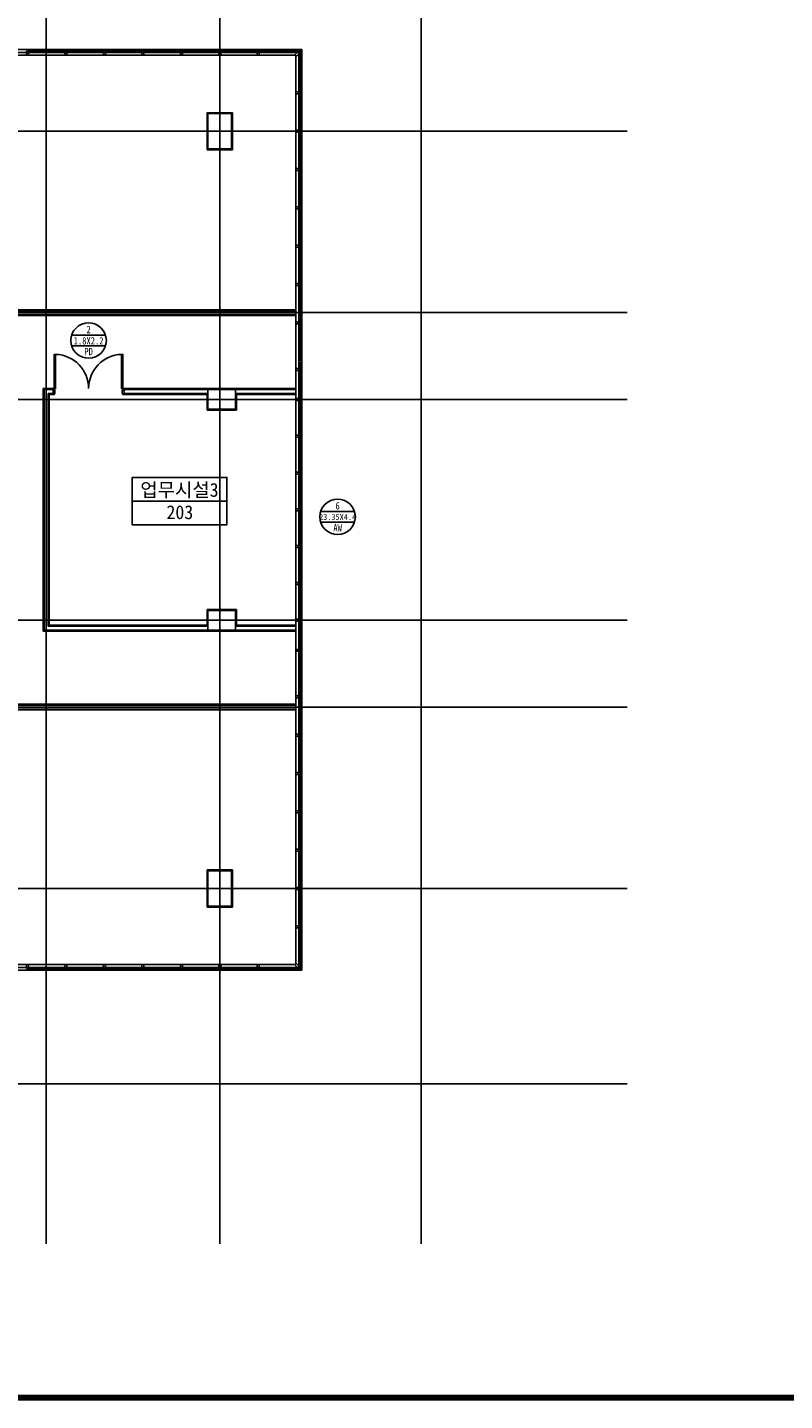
# Model space of a CAD drawing. Header units: millimetres. Extents: x 3445018 to 4174071, y -6064565 to -5122887.
# Tile 110 of 192: x 3888959 to 3908147, y -5558729 to -5523914. Entities that reach past the tile are written whole.
import ezdxf
from ezdxf.enums import TextEntityAlignment as Align

# ---------------------------------------------------------------- set-up
doc = ezdxf.new("R2010")
doc.units = ezdxf.units.MM
doc.header["$MEASUREMENT"] = 0
doc.linetypes.add('CEN', pattern=[66, 60, -2, 2, -2])
for name, color, linetype in [('3', 3, 'CONTINUOUS'), ('A_GE_FORM', 7, 'CONTINUOUS'), ('AA-XXXX-창호부호', 7, 'CONTINUOUS'), ('CEN', 13, 'CEN'), ('DO', 7, 'CONTINUOUS'), ('door', 4, 'CONTINUOUS'), ('FIN', 6, 'CONTINUOUS'), ('RBO', 1, 'CONTINUOUS'), ('TE2', 2, 'CONTINUOUS'), ('WA1', 2, 'CONTINUOUS'), ('WA3', 7, 'CONTINUOUS'), ('WIN1', 4, 'CONTINUOUS'), ('WIN2', 9, 'CONTINUOUS')]:
    doc.layers.add(name, color=color, linetype=linetype)
doc.styles.add('돋움체', font='txt')

# ---------------------------------------------------------------- blocks, each defined once
blk = doc.blocks.new('CW-1')
at = {"layer": 'door'}
for points in [[(704860, -1026992), (704879, -1026992), (704879, -1026980), (704829, -1026980), (704829, -1026992), (704848, -1026992)], [(704848, -1027028), (704829, -1027028), (704829, -1027130), (704879, -1027130), (704879, -1027028), (704860, -1027028)], [(704848, -1026992), (704848, -1027028)], [(704860, -1026992), (704860, -1027028)]]:
    blk.add_lwpolyline(points, dxfattribs=at)
blk = doc.blocks.new('sheet _서영')
at = {"layer": 'A_GE_FORM', "const_width": 1.5}
blk.add_lwpolyline([(-361868.49, -1059038.93), (-362670.49, -1059038.93), (-362670.49, -1058483.93), (-361868.49, -1058483.93)], close=True, dxfattribs=at)
blk = doc.blocks.new('창호부호_수정')
at = {"layer": 'AA-XXXX-창호부호'}
for p, q in [((-1717, 540), (1717, 540)), ((-1717, -540), (1717, -540))]:
    blk.add_line(p, q, dxfattribs=at)
blk.add_circle((0, 0), 1800, dxfattribs=at)
at = {"layer": 'AA-XXXX-창호부호', "color": 3, "width": 0.85}
for tag, p in [('NO', (0, 1116)), ('창호', (0, -1116))]:
    blk.add_attdef(tag, text='', height=750, dxfattribs=at).set_placement(p, align=Align.MIDDLE_CENTER)
at = {"layer": 'AA-XXXX-창호부호', "color": 4, "width": 0.85}
blk.add_attdef('규격', text='', height=750, dxfattribs=at).set_placement((0, -24), align=Align.MIDDLE_CENTER)

msp = doc.modelspace()

# ---------------------------------------------------------------- linework, layer by layer
at = {"layer": 'CEN'}
for p, q in [((3889434.289, -5510409.833), (3889434.289, -5554758.274)), ((3893834.289, -5510409.833), (3893834.289, -5554758.274)), ((3898934.289, -5510409.833), (3898934.289, -5554758.274)), ((3853298.874, -5526545.309), (3904157.54, -5526545.309)), ((3853298.874, -5531145.309), (3904157.54, -5531145.309)), ((3853298.874, -5533345.309), (3904157.54, -5533345.309)), ((3853298.874, -5538945.309), (3904157.54, -5538945.309)), ((3853298.874, -5541145.309), (3904157.54, -5541145.309)), ((3853298.874, -5545745.309), (3904157.54, -5545745.309)), ((3853298.874, -5550695.309), (3904157.54, -5550695.309))]:
    msp.add_line(p, q, dxfattribs=at)
at = {"layer": 'DO', "color": 4}
for points in [[(3889638.297, -5533071.309), (3889673.297, -5533071.309), (3889673.297, -5532202.013), (3889638.297, -5532202.013)], [(3891378.297, -5533071.309), (3891343.297, -5533071.309), (3891343.297, -5532202.013), (3891378.297, -5532202.013)]]:
    msp.add_lwpolyline(points, close=True, dxfattribs=at)
for points in [[(3889653.297, -5533179.309), (3889653.297, -5533111.309), (3889638.297, -5533111.309), (3889638.297, -5533071.309), (3889608.297, -5533071.309), (3889608.297, -5533219.309), (3889638.297, -5533219.309), (3889653.297, -5533179.309)], [(3891363.297, -5533179.309), (3891363.297, -5533111.309), (3891378.297, -5533111.309), (3891378.297, -5533071.309), (3891408.297, -5533071.309), (3891408.297, -5533219.309), (3891378.297, -5533219.309), (3891363.297, -5533179.309)]]:
    msp.add_lwpolyline(points, dxfattribs=at)
for centre, start, end in [((3889638.297, -5533071.309), 0, 87.6943752), ((3891378.297, -5533071.309), 92.3056248, 180)]:
    msp.add_arc(centre, 870, start, end, dxfattribs=at)
at = {"layer": 'FIN', "color": 252, "ltscale": 1000, "true_color": 0x939598}
for p, q in [((3886034.289, -5531207.309), (3895759.289, -5531207.309)), ((3886034.289, -5531219.309), (3895759.289, -5531219.309)), ((3886034.289, -5541071.309), (3895759.289, -5541071.309)), ((3886034.289, -5541083.309), (3895759.289, -5541083.309))]:
    msp.add_line(p, q, dxfattribs=at)
for points in [[(3893514.289, -5527015.309), (3894154.289, -5527015.309), (3894154.289, -5526075.309), (3893514.289, -5526075.309)], [(3893514.299, -5546215.322), (3894154.299, -5546215.322), (3894154.299, -5545275.322), (3893514.299, -5545275.322)]]:
    msp.add_lwpolyline(points, close=True, dxfattribs=at)
for points in [[(3895759.289, -5531071.309), (3886034.289, -5531071.309)], [(3895759.289, -5531083.309), (3886034.289, -5531083.309)], [(3889608.289, -5533071.309), (3889360.289, -5533071.309), (3889360.289, -5539219.309), (3895759.289, -5539219.309)], [(3889608.289, -5533083.309), (3889372.289, -5533083.309), (3889372.289, -5539207.309), (3895759.289, -5539207.309)], [(3895759.289, -5533071.309), (3891408.289, -5533071.309)], [(3895759.289, -5533083.309), (3891408.289, -5533083.309)], [(3889608.289, -5533207.309), (3889496.289, -5533207.309), (3889496.289, -5539083.309), (3893534.289, -5539083.309)], [(3889608.289, -5533219.309), (3889508.289, -5533219.309), (3889508.289, -5539071.309), (3893534.289, -5539071.309)], [(3893534.289, -5533207.309), (3891408.289, -5533207.309)], [(3893534.289, -5533219.309), (3891408.289, -5533219.309)], [(3894254.289, -5533219.309), (3894254.289, -5533615.309), (3893514.289, -5533615.309), (3893514.289, -5533219.309)], [(3895759.289, -5533207.309), (3894234.289, -5533207.309)], [(3895759.289, -5533219.309), (3894234.289, -5533219.309)], [(3893514.289, -5539071.309), (3893514.289, -5538675.309), (3894254.289, -5538675.309), (3894254.289, -5539071.309)], [(3894234.289, -5539071.309), (3895759.289, -5539071.309)], [(3894234.289, -5539083.309), (3895759.289, -5539083.309)], [(3895759.289, -5541207.309), (3886034.289, -5541207.309)], [(3895759.289, -5541219.309), (3886034.289, -5541219.309)]]:
    msp.add_lwpolyline(points, dxfattribs=at)
at = {"layer": 'RBO', "color": 252, "true_color": 0x939598}
for points in [[(3891614.801, -5535921.731), (3891614.801, -5535321.731), (3894014.801, -5535321.731), (3894014.801, -5535921.731)], [(3891614.801, -5536521.731), (3891614.801, -5535921.731), (3894014.801, -5535921.731), (3894014.801, -5536521.731)]]:
    msp.add_lwpolyline(points, close=True, dxfattribs=at)
at = {"layer": 'WA1', "color": 252, "true_color": 0x939598}
for points in [[(3893534.289, -5526995.309), (3894134.289, -5526995.309), (3894134.289, -5526095.309), (3893534.289, -5526095.309)], [(3894234.289, -5533095.309), (3894234.289, -5533595.309), (3893534.289, -5533595.309), (3893534.289, -5533095.309)], [(3894234.289, -5538695.309), (3894234.289, -5539195.309), (3893534.289, -5539195.309), (3893534.289, -5538695.309)], [(3893534.289, -5546195.309), (3894134.289, -5546195.309), (3894134.289, -5545295.309), (3893534.289, -5545295.309)]]:
    msp.add_lwpolyline(points, close=True, dxfattribs=at)
at = {"layer": 'WA3', "color": 252, "ltscale": 1000, "true_color": 0x939598}
for p, q in [((3886034.289, -5531095.309), (3895759.289, -5531095.309)), ((3886034.289, -5531195.309), (3895759.289, -5531195.309)), ((3894234.289, -5533095.309), (3895759.289, -5533095.309)), ((3894234.289, -5533195.309), (3895759.289, -5533195.309)), ((3894234.289, -5539095.309), (3895759.289, -5539095.309)), ((3894234.289, -5539195.309), (3895759.289, -5539195.309)), ((3886034.289, -5541095.309), (3895759.289, -5541095.309)), ((3886034.289, -5541195.309), (3895759.289, -5541195.309))]:
    msp.add_line(p, q, dxfattribs=at)
for points in [[(3889608.289, -5533095.309), (3889384.289, -5533095.309), (3889384.289, -5539195.309), (3893534.289, -5539195.309)], [(3889608.289, -5533195.309), (3889484.289, -5533195.309), (3889484.289, -5539095.309), (3893534.289, -5539095.309)], [(3893534.289, -5533095.309), (3891408.289, -5533095.309)], [(3893534.289, -5533195.309), (3891408.289, -5533195.309)]]:
    msp.add_lwpolyline(points, dxfattribs=at)
at = {"layer": 'WIN1', "ltscale": 1000}
for p, q in [((3888965.289, -5524482.309), (3889928.289, -5524482.309)), ((3889928.289, -5524500.309), (3888965.289, -5524500.309)), ((3889940.289, -5524482.309), (3890903.289, -5524482.309)), ((3890903.289, -5524500.309), (3889940.289, -5524500.309)), ((3890915.289, -5524482.309), (3891878.289, -5524482.309)), ((3891878.289, -5524500.309), (3890915.289, -5524500.309)), ((3891890.289, -5524482.309), (3892853.289, -5524482.309)), ((3892853.289, -5524500.309), (3891890.289, -5524500.309)), ((3892865.289, -5524482.309), (3893828.289, -5524482.309)), ((3893828.289, -5524500.309), (3892865.289, -5524500.309)), ((3893840.289, -5524482.309), (3894803.289, -5524482.309)), ((3894803.289, -5524500.309), (3893840.289, -5524500.309)), ((3894815.289, -5524482.309), (3895888.804, -5524482.309)), ((3895870.804, -5524500.309), (3894815.289, -5524500.309)), ((3889928.289, -5524518.309), (3888965.289, -5524518.309)), ((3890903.289, -5524518.309), (3889940.289, -5524518.309)), ((3891878.289, -5524518.309), (3890915.289, -5524518.309)), ((3892853.289, -5524518.309), (3891890.289, -5524518.309)), ((3893828.289, -5524518.309), (3892865.289, -5524518.309)), ((3894803.289, -5524518.309), (3893840.289, -5524518.309)), ((3895852.804, -5524518.309), (3894815.289, -5524518.309)), ((3895861.287, -5525567.881), (3895861.29, -5524553.664)), ((3895879.287, -5525567.881), (3895879.29, -5524508.794)), ((3895897.29, -5524517.664), (3895897.287, -5525567.881)), ((3895861.287, -5526539.309), (3895861.289, -5525579.881)), ((3895879.287, -5526539.309), (3895879.289, -5525579.881)), ((3895897.289, -5525579.881), (3895897.287, -5526539.309)), ((3895861.287, -5527510.738), (3895861.289, -5526551.309)), ((3895879.287, -5527510.738), (3895879.289, -5526551.309)), ((3895897.289, -5526551.309), (3895897.287, -5527510.738)), ((3895861.287, -5528482.166), (3895861.289, -5527522.738)), ((3895879.287, -5528482.166), (3895879.289, -5527522.738)), ((3895897.289, -5527522.738), (3895897.287, -5528482.166)), ((3895861.287, -5529453.595), (3895861.289, -5528494.166)), ((3895879.287, -5529453.595), (3895879.289, -5528494.166)), ((3895897.289, -5528494.166), (3895897.287, -5529453.595)), ((3895861.287, -5530425.023), (3895861.289, -5529465.595)), ((3895879.287, -5530425.023), (3895879.289, -5529465.595)), ((3895897.289, -5529465.595), (3895897.287, -5530425.024)), ((3895861.287, -5531396.452), (3895861.289, -5530437.023)), ((3895879.287, -5531396.452), (3895879.289, -5530437.023)), ((3895897.289, -5530437.024), (3895897.287, -5531396.452)), ((3895861.287, -5532367.881), (3895861.289, -5531408.452)), ((3895879.287, -5532367.881), (3895879.289, -5531408.452)), ((3895897.289, -5531408.452), (3895897.287, -5532367.881)), ((3895861.287, -5533339.309), (3895861.289, -5532379.881)), ((3895879.287, -5533339.309), (3895879.289, -5532379.881)), ((3895897.289, -5532379.881), (3895897.287, -5533339.309)), ((3895861.289, -5533351.309), (3895861.289, -5534272.643)), ((3895879.289, -5533351.309), (3895879.289, -5534272.643)), ((3895897.289, -5534272.643), (3895897.289, -5533351.309)), ((3895861.289, -5534284.643), (3895861.289, -5535205.976)), ((3895879.289, -5534284.643), (3895879.289, -5535205.976)), ((3895897.289, -5535205.976), (3895897.289, -5534284.643)), ((3895861.289, -5535217.976), (3895861.289, -5536139.309)), ((3895879.289, -5535217.976), (3895879.289, -5536139.309)), ((3895897.289, -5536139.309), (3895897.289, -5535217.976)), ((3895861.289, -5536151.309), (3895861.289, -5537072.643)), ((3895879.289, -5536151.309), (3895879.289, -5537072.643)), ((3895897.289, -5537072.643), (3895897.289, -5536151.309)), ((3895861.289, -5537084.643), (3895861.289, -5538005.976)), ((3895879.289, -5537084.643), (3895879.289, -5538005.976)), ((3895897.289, -5538005.976), (3895897.289, -5537084.643)), ((3895861.289, -5538017.976), (3895861.289, -5538939.309)), ((3895879.289, -5538017.976), (3895879.289, -5538939.309)), ((3895897.289, -5538939.309), (3895897.289, -5538017.976)), ((3895861.287, -5538951.309), (3895861.289, -5539910.738)), ((3895879.287, -5538951.309), (3895879.289, -5539910.738)), ((3895897.289, -5539910.738), (3895897.287, -5538951.309)), ((3895861.287, -5539922.738), (3895861.289, -5540882.166)), ((3895879.287, -5539922.738), (3895879.289, -5540882.166)), ((3895897.289, -5540882.166), (3895897.287, -5539922.738)), ((3895861.287, -5540894.166), (3895861.289, -5541853.595)), ((3895879.287, -5540894.166), (3895879.289, -5541853.595)), ((3895897.289, -5541853.595), (3895897.287, -5540894.166)), ((3895861.287, -5541865.595), (3895861.289, -5542825.024)), ((3895879.287, -5541865.595), (3895879.289, -5542825.024)), ((3895897.289, -5542825.024), (3895897.287, -5541865.595)), ((3895861.287, -5542837.024), (3895861.289, -5543796.452)), ((3895879.287, -5542837.024), (3895879.289, -5543796.452)), ((3895897.289, -5543796.452), (3895897.287, -5542837.024)), ((3895861.287, -5543808.452), (3895861.289, -5544767.881)), ((3895879.287, -5543808.452), (3895879.289, -5544767.881)), ((3895897.289, -5544767.881), (3895897.287, -5543808.452)), ((3895861.287, -5544779.881), (3895861.289, -5545739.309)), ((3895879.287, -5544779.881), (3895879.289, -5545739.309)), ((3895897.289, -5545739.309), (3895897.287, -5544779.881)), ((3895861.287, -5545751.309), (3895861.289, -5546710.738)), ((3895879.287, -5545751.309), (3895879.289, -5546710.738)), ((3895897.289, -5546710.738), (3895897.287, -5545751.309)), ((3895861.287, -5546722.738), (3895861.29, -5547736.954)), ((3895879.287, -5546722.738), (3895879.29, -5547781.824)), ((3895897.29, -5547772.954), (3895897.287, -5546722.738)), ((3889928.257, -5547772.39), (3888965.257, -5547772.387)), ((3889928.257, -5547790.39), (3888965.257, -5547790.387)), ((3888965.257, -5547808.387), (3889928.257, -5547808.39)), ((3890903.257, -5547772.392), (3889940.257, -5547772.39)), ((3890903.257, -5547790.392), (3889940.257, -5547790.39)), ((3889940.257, -5547808.39), (3890903.257, -5547808.392)), ((3891878.257, -5547772.395), (3890915.257, -5547772.392)), ((3891878.257, -5547790.395), (3890915.257, -5547790.392)), ((3890915.257, -5547808.392), (3891878.257, -5547808.395)), ((3892853.257, -5547772.398), (3891890.257, -5547772.395)), ((3892853.257, -5547790.398), (3891890.257, -5547790.395)), ((3891890.257, -5547808.395), (3892853.257, -5547808.398)), ((3893828.257, -5547772.4), (3892865.257, -5547772.398)), ((3893828.257, -5547790.4), (3892865.257, -5547790.398)), ((3892865.257, -5547808.398), (3893828.257, -5547808.4)), ((3894803.257, -5547772.403), (3893840.257, -5547772.4)), ((3894803.257, -5547790.403), (3893840.257, -5547790.4)), ((3893840.257, -5547808.4), (3894803.257, -5547808.403)), ((3895852.772, -5547772.406), (3894815.257, -5547772.403)), ((3895870.772, -5547790.406), (3894815.257, -5547790.403)), ((3894815.257, -5547808.403), (3895888.772, -5547808.406))]:
    msp.add_line(p, q, dxfattribs=at)
for points in [[(3895909.289, -5524505.665), (3895909.289, -5524470.309), (3895873.934, -5524470.309), (3895861.934, -5524482.309), (3895888.804, -5524482.309), (3895852.804, -5524518.309), (3895825.934, -5524518.309), (3895723.934, -5524620.309), (3895759.289, -5524620.309), (3895759.289, -5524655.665), (3895861.289, -5524553.665), (3895861.289, -5524526.795), (3895897.289, -5524490.795), (3895897.289, -5524517.665), (3895909.289, -5524505.665)], [(3895909.289, -5547784.954), (3895909.289, -5547820.309), (3895873.934, -5547820.309), (3895861.934, -5547808.309), (3895888.804, -5547808.309), (3895852.804, -5547772.309), (3895825.934, -5547772.309), (3895723.934, -5547670.309), (3895759.289, -5547670.309), (3895759.289, -5547634.954), (3895861.289, -5547736.954), (3895861.289, -5547763.824), (3895897.289, -5547799.824), (3895897.289, -5547772.954), (3895909.289, -5547784.954)]]:
    msp.add_lwpolyline(points, dxfattribs=at)
at = {"layer": 'WIN2', "ltscale": 1000}
for points in [[(3860559.289, -5524470.309), (3895909.289, -5524470.309), (3895909.289, -5547820.309), (3860559.289, -5547820.309)], [(3860634.289, -5524545.309), (3895834.289, -5524545.309), (3895834.289, -5547745.309), (3860634.289, -5547745.309)], [(3860709.289, -5524620.309), (3895759.289, -5524620.309), (3895759.289, -5547670.309), (3860709.289, -5547670.309)]]:
    msp.add_lwpolyline(points, close=True, dxfattribs=at)

# ---------------------------------------------------------------- block references
at = {"layer": '3', "xscale": 100, "yscale": 100, "zscale": 100}
msp.add_blockref('sheet _서영', (40106670.4, 100345239.336), dxfattribs=at)
at = {"layer": 'AA-XXXX-창호부호', "xscale": 0.25, "yscale": 0.25, "zscale": 0.25}
msp.add_blockref('창호부호_수정', (3890508.297, -5531852.651), dxfattribs=at).add_auto_attribs({'NO': '2', '규격': '1.8X2.2', '창호': 'PD'})
at = {"layer": 'AA-XXXX-창호부호'}
ref = msp.add_blockref('창호부호_수정', (3896819.497, -5536321.238), dxfattribs=dict(at, xscale=0.25, yscale=0.25, zscale=0.25))
ref.add_attrib('NO', '6', dxfattribs={"color": 3, "height": 187.5, "width": 0.85}).set_placement((3896819.497, -5536042.238), align=Align.MIDDLE_CENTER)
ref.add_attrib('규격', '23.35X4.4', dxfattribs={"color": 4, "height": 150, "width": 0.85}).set_placement((3896819.497, -5536327.169), align=Align.MIDDLE_CENTER)
ref.add_attrib('창호', 'AW', dxfattribs={"color": 3, "height": 187.5, "width": 0.85}).set_placement((3896819.497, -5536600.238), align=Align.MIDDLE_CENTER)
at = {"layer": 'WIN1'}
for p in [(3184105.727, -4497490.162), (3185080.727, -4497490.162), (3186055.727, -4497490.162), (3187030.727, -4497490.162), (3188005.727, -4497490.162), (3188980.727, -4497490.162)]:
    msp.add_blockref('CW-1', p, dxfattribs=at)
at = {"layer": 'WIN1', "xscale": -1}
msp.add_blockref('CW-1', (4599662.851, -4497490.162), dxfattribs=at)
for p, rotation in [((4922889.437, -6230427.443), 270.0000000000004), ((3184105.727, -6574800.457), 180), ((3185080.727, -6574800.457), 180), ((3186055.727, -6574800.457), 180), ((3187030.727, -6574800.457), 180), ((3188005.727, -6574800.457), 180), ((3188980.727, -6574800.457), 180)]:
    msp.add_blockref('CW-1', p, dxfattribs=dict(at, rotation=rotation))
at = {"layer": 'WIN1', "color": 252, "true_color": 0x939598, "xscale": -1, "rotation": 270}
for p in [(4922889.437, -6231398.871), (4922889.437, -6232370.3), (4922889.437, -6233341.728), (4922889.437, -6234313.157), (4922889.437, -6235284.586), (4922889.437, -6236256.014), (4922889.437, -6237437.616), (4922889.437, -6238198.871), (4922889.437, -6239132.205), (4922889.437, -6240065.538), (4922889.437, -6240998.871), (4922889.437, -6241932.205), (4922889.437, -6242865.538), (4922889.437, -6243798.871)]:
    msp.add_blockref('CW-1', p, dxfattribs=at)
at = {"layer": 'WIN1', "color": 252, "true_color": 0x939598}
for p, rotation in [((4922889.437, -4834853.003), 270), ((4922889.437, -4836034.604), 270), ((4922889.437, -4837006.033), 270), ((4922889.437, -4837977.462), 270), ((4922889.437, -4838948.89), 270), ((4922889.437, -4839920.319), 270), ((4922889.437, -4840891.747), 270), ((4922889.437, -4841863.176), 269.9999999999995)]:
    msp.add_blockref('CW-1', p, dxfattribs=dict(at, rotation=rotation))
at = {"layer": 'WIN1', "rotation": 180}
msp.add_blockref('CW-1', (4599662.851, -6574800.457), dxfattribs=at)

# ---------------------------------------------------------------- texts
at = {"layer": 'TE2', "color": 252, "true_color": 0x939598, "style": '돋움체'}
for s, p in [('업무시설3', (3892810.67, -5535635.568)), ('203', (3892821.093, -5536208.209))]:
    msp.add_text(s, height=350, dxfattribs=at).set_placement(p, align=Align.MIDDLE)

doc.saveas('drawing.dxf')
